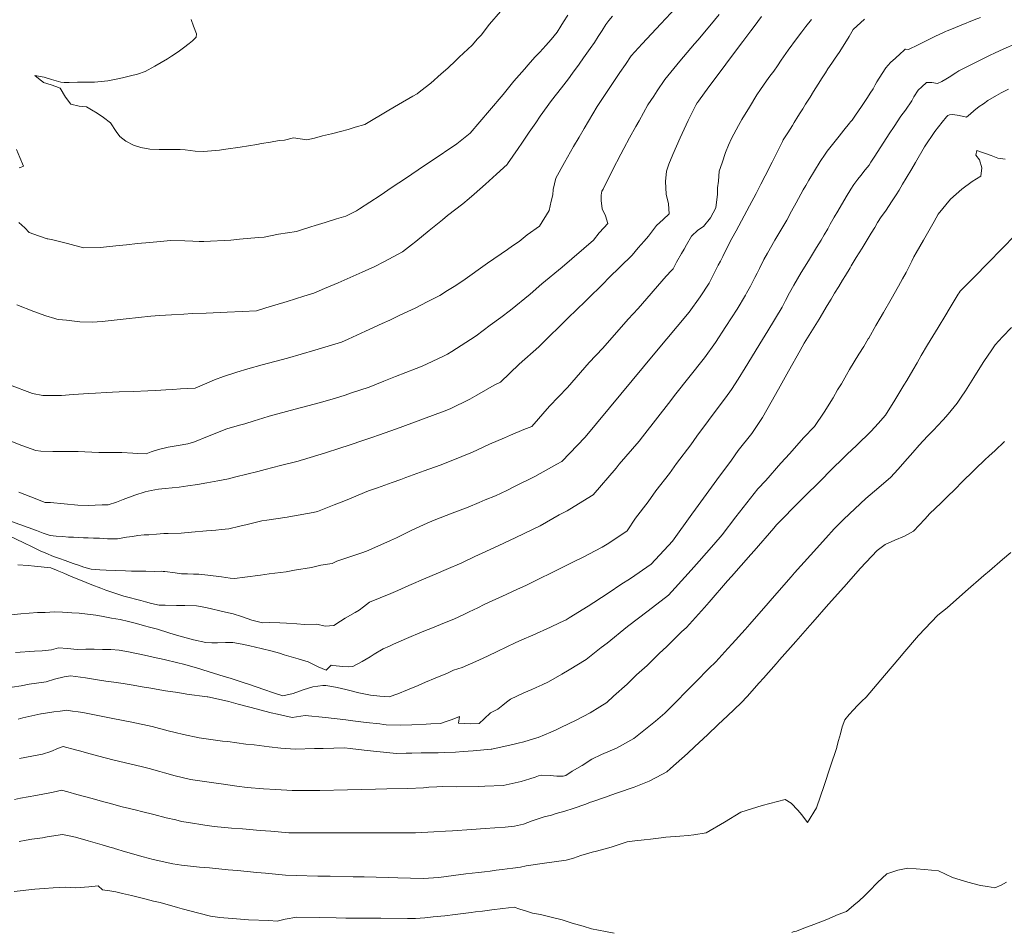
# Model space of a CAD drawing. Header units: inches. Extents: x 11351264 to 11356330, y 6702313 to 6706468.
# Tile 100 of 160: x 11355521 to 11355952, y 6702670 to 6703069. Entities that reach past the tile are written whole.
import ezdxf

# ---------------------------------------------------------------- set-up
doc = ezdxf.new("R2010")
doc.units = ezdxf.units.IN
doc.header["$MEASUREMENT"] = 0
doc.layers.add('Shumate_Contours_clip1', color=7, linetype='Continuous', lineweight=0)

msp = doc.modelspace()

# ---------------------------------------------------------------- linework, layer by layer
at = {"layer": 'Shumate_Contours_clip1'}
for points, elevation in [([(11355516.93, 6702909.35), (11355526.97, 6702905.57), (11355531.49, 6702904.69), (11355534.2, 6702904.66), (11355539.64, 6702904.6), (11355544.79, 6702905.02), (11355547.06, 6702905.22), (11355551.43, 6702905.44), (11355554.48, 6702905.64), (11355559.31, 6702905.88), (11355561.91, 6702906.04), (11355564.88, 6702906.2), (11355571.15, 6702906.4), (11355577.49, 6702906.7), (11355580.9, 6702906.86), (11355585.27, 6702907.11), (11355588.32, 6702907.29), (11355591.71, 6702907.48), (11355598.13, 6702907.82), (11355602.16, 6702909.56), (11355606.62, 6702911.44), (11355610.58, 6702912.98), (11355616.35, 6702914.84), (11355621.1, 6702916.24), (11355627.43, 6702918.06), (11355638.55, 6702921.01), (11355650.45, 6702924.42), (11355659.24, 6702927.1), (11355662.09, 6702927.97), (11355665.04, 6702929.31), (11355672.64, 6702932.72), (11355679.94, 6702936.08), (11355683.31, 6702937.64), (11355687.68, 6702939.73), (11355694.3, 6702942.86), (11355699.58, 6702945.55), (11355705.06, 6702948.41), (11355708.43, 6702950.51), (11355711.45, 6702952.38), (11355715.1, 6702954.85), (11355725.98, 6702962.54), (11355734.73, 6702968.57), (11355736.89, 6702970.08), (11355739.73, 6702972.01), (11355743.28, 6702974.88), (11355748.73, 6702978.68), (11355752.98, 6702985.6), (11355753.85, 6702989.66), (11355754.58, 6702992.5), (11355754.67, 6702994.71), (11355755.9, 6702999.65), (11355759.63, 6703006.62), (11355760.93, 6703008.86), (11355763.62, 6703013.52), (11355766.11, 6703017.61), (11355768.29, 6703021.46), (11355773.97, 6703031.04), (11355778.04, 6703037.19), (11355782.1, 6703043.34), (11355783.88, 6703045.95), (11355786.24, 6703049.49), (11355788.77, 6703053.2), (11355793.64, 6703058.45), (11355795.65, 6703060.72), (11355801.71, 6703067.21), (11355808.29, 6703074.28)], 1366), ([(11355516.84, 6702884.88), (11355522.31, 6702882.71), (11355528.46, 6702880.53), (11355530.69, 6702880.31), (11355535.84, 6702880.11), (11355538.77, 6702880.16), (11355543.13, 6702880.16), (11355546.94, 6702880.19), (11355549.89, 6702879.93), (11355552.98, 6702879.78), (11355556.03, 6702879.72), (11355560.27, 6702879.69), (11355563.47, 6702879.7), (11355566.06, 6702879.63), (11355570.93, 6702879.35), (11355572.97, 6702879.29), (11355576.69, 6702879.18), (11355578.95, 6702880.01), (11355582.02, 6702881.07), (11355586.25, 6702882), (11355590.63, 6702882.75), (11355594.85, 6702883.52), (11355597.42, 6702884.21), (11355599.32, 6702884.93), (11355602.11, 6702886.07), (11355605.38, 6702887.41), (11355608.64, 6702888.76), (11355611.92, 6702890), (11355617.48, 6702891.59), (11355619.79, 6702892.3), (11355623.96, 6702893.55), (11355627.65, 6702894.7), (11355630.45, 6702895.52), (11355641.86, 6702898.66), (11355652.87, 6702901.63), (11355659.49, 6702903.43), (11355663.77, 6702904.81), (11355666.42, 6702905.73), (11355674.16, 6702908.3), (11355680.65, 6702910.97), (11355685.74, 6702912.89), (11355694.81, 6702916.51), (11355697.32, 6702917.47), (11355706.44, 6702921.73), (11355708.42, 6702922.73), (11355710.32, 6702923.87), (11355718.56, 6702929.15), (11355720.93, 6702930.79), (11355727.08, 6702935.37), (11355731.72, 6702938.82), (11355735.96, 6702941.93), (11355744.58, 6702949.03), (11355749.66, 6702953.44), (11355758.54, 6702960.78), (11355772.3, 6702972.61), (11355774.8, 6702975.74), (11355776.83, 6702978.01), (11355778.54, 6702979.92), (11355777.56, 6702983.26), (11355776.14, 6702986.27), (11355775.7, 6702989.94), (11355775.72, 6702992.22), (11355776.02, 6702993.97), (11355776.55, 6702994.95), (11355780.59, 6703003.15), (11355784.3, 6703010.15), (11355785.59, 6703012.71), (11355788.08, 6703017.3), (11355790.78, 6703022.27), (11355792.26, 6703024.86), (11355796.11, 6703031.84), (11355798.63, 6703035.63), (11355800.22, 6703037.99), (11355803.49, 6703042.9), (11355810.08, 6703050.85), (11355816.53, 6703058.46), (11355818, 6703060.09), (11355823.21, 6703066.38), (11355827.27, 6703071.37)], 1368), ([(11355520.13, 6702944.29), (11355527.61, 6702941.35), (11355532.87, 6702939.53), (11355536.68, 6702938.33), (11355537.7, 6702938.09), (11355538.4, 6702937.91), (11355541.87, 6702937.52), (11355547.72, 6702936.81), (11355553.05, 6702936.76), (11355557.38, 6702936.99), (11355567.99, 6702938.12), (11355578.76, 6702939.4), (11355582.53, 6702939.61), (11355585.08, 6702939.74), (11355587.79, 6702939.9), (11355593.18, 6702940.2), (11355596.82, 6702940.44), (11355602.88, 6702940.69), (11355612.08, 6702941.06), (11355618.71, 6702941.39), (11355624.94, 6702941.71), (11355628.96, 6702942.94), (11355638.34, 6702945.8), (11355645.66, 6702948.07), (11355649.97, 6702949.37), (11355654.65, 6702951.4), (11355660.63, 6702953.92), (11355665.96, 6702956.28), (11355671.22, 6702958.6), (11355676.7, 6702961.11), (11355680.62, 6702963.13), (11355688.72, 6702967.45), (11355692.77, 6702970.62), (11355694.63, 6702972.08), (11355700.47, 6702976.78), (11355706.27, 6702981.51), (11355708.51, 6702983.42), (11355715.24, 6702988.43), (11355717.89, 6702990.8), (11355720.13, 6702992.7), (11355725.01, 6702997.04), (11355729.88, 6703001.43), (11355734.62, 6703005.76), (11355734.76, 6703005.93), (11355739.34, 6703012.77), (11355740.92, 6703015.04), (11355744.13, 6703019.8), (11355747.08, 6703023.99), (11355748.99, 6703026.79), (11355753.93, 6703033.74), (11355758.3, 6703039.31), (11355761.31, 6703043.23), (11355763.14, 6703045.71), (11355766.05, 6703049.66), (11355767.99, 6703052.36), (11355770.86, 6703056.46), (11355772.68, 6703059.06), (11355774.38, 6703061.68), (11355776.03, 6703064.32), (11355777.76, 6703066.93), (11355779, 6703068.65), (11355780.56, 6703070.53)], 1364), ([(11355520.58, 6702830.54), (11355525.03, 6702830.27), (11355527.91, 6702829.97), (11355535.04, 6702829.24), (11355537.44, 6702828.19), (11355537.81, 6702828.05), (11355540.64, 6702826.83), (11355543.93, 6702825.44), (11355547.19, 6702824.09), (11355550.45, 6702822.77), (11355553, 6702821.82), (11355556.89, 6702820.31), (11355559.05, 6702819.48), (11355562.07, 6702818.37), (11355564.32, 6702817.69), (11355566.93, 6702816.91), (11355569.84, 6702816.08), (11355571.98, 6702815.5), (11355574.31, 6702814.87), (11355576.47, 6702814.33), (11355578.99, 6702813.63), (11355582.39, 6702812.92), (11355585.06, 6702812.87), (11355589.99, 6702812.78), (11355593.59, 6702812.74), (11355598.74, 6702812.59), (11355602.73, 6702811.87), (11355605.82, 6702811.16), (11355608.26, 6702810.62), (11355611.43, 6702809.79), (11355614.79, 6702809.05), (11355618.37, 6702807.91), (11355622.89, 6702806.37), (11355625.29, 6702805.73), (11355627.52, 6702805.14), (11355630.74, 6702805.34), (11355635.14, 6702805.22), (11355637.99, 6702804.99), (11355642.61, 6702804.68), (11355645.97, 6702804.45), (11355651.38, 6702804.58), (11355654.94, 6702803.78), (11355658.71, 6702804.04), (11355661.66, 6702805.94), (11355663.65, 6702807.19), (11355668.11, 6702809.63), (11355669.81, 6702810.73), (11355671.76, 6702812.14), (11355674.39, 6702814.18), (11355683.75, 6702818.05), (11355686.74, 6702819.34), (11355691.61, 6702821.48), (11355698.93, 6702824.7), (11355703.47, 6702826.67), (11355707.84, 6702828.53), (11355714.79, 6702831.49), (11355720.36, 6702834.17), (11355725.29, 6702836.45), (11355733.07, 6702840.04), (11355738.39, 6702842.51), (11355748.96, 6702847.67), (11355757.3, 6702852.4), (11355760.79, 6702854.19), (11355767.61, 6702858.36), (11355772.21, 6702861.17), (11355782.27, 6702872.9), (11355783.6, 6702874.61), (11355792.25, 6702884.71), (11355793.71, 6702886.59), (11355806.13, 6702902.49), (11355807.77, 6702904.68), (11355820.84, 6702921.11), (11355825.7, 6702927.89), (11355830.23, 6702934.8), (11355835.12, 6702942.37), (11355838.79, 6702948.58), (11355839.24, 6702949.42), (11355840.9, 6702952.43), (11355842.9, 6702956.33), (11355843.82, 6702958.21), (11355844.84, 6702960.24), (11355846.85, 6702964.13), (11355848.42, 6702966.97), (11355851.64, 6702972.58), (11355854.22, 6702976.9), (11355856.79, 6702981.29), (11355858.94, 6702985.25), (11355860.96, 6702988.87), (11355864, 6702994.55), (11355865.1, 6702996.46), (11355866.45, 6702998.83), (11355868.95, 6703002.99), (11355871.5, 6703007.02), (11355873.68, 6703010.22), (11355874.26, 6703011.11), (11355874.54, 6703011.47), (11355876.75, 6703014.44), (11355879.7, 6703018.09), (11355881.81, 6703020.67), (11355884.21, 6703023.74), (11355884.75, 6703024.39), (11355885.35, 6703025.16), (11355886.82, 6703027.22), (11355889.53, 6703031.08), (11355892.1, 6703034.95), (11355893.36, 6703036.9), (11355894.59, 6703038.81), (11355895.42, 6703040.49), (11355896.15, 6703041.89), (11355898.47, 6703045.53), (11355900.19, 6703048.02), (11355902.25, 6703050.3), (11355904.31, 6703052.25), (11355906.37, 6703054.13), (11355908.01, 6703055.53), (11355908.62, 6703056.15), (11355908.74, 6703056.17), (11355910.08, 6703056.02), (11355914.24, 6703058.1), (11355918.59, 6703060.29), (11355921.8, 6703061.85), (11355925.36, 6703063.47), (11355926.3, 6703063.9), (11355927.01, 6703064.19), (11355928.17, 6703064.64), (11355933.13, 6703066.69), (11355938.73, 6703068.94), (11355941.57, 6703070.02)], 1376), ([(11355520.99, 6702980.34), (11355523.61, 6702977.94), (11355525.48, 6702976), (11355527.51, 6702975.28), (11355529.54, 6702974.56), (11355533.35, 6702973.18), (11355533.52, 6702973.16), (11355533.68, 6702973.13), (11355535.91, 6702972.7), (11355542.32, 6702971.07), (11355545.52, 6702970.25), (11355549.49, 6702969.25), (11355556.75, 6702969.4), (11355563.36, 6702970.09), (11355568.12, 6702970.62), (11355572.9, 6702971.12), (11355578.34, 6702971.63), (11355582.88, 6702972.07), (11355587.41, 6702972.5), (11355593.63, 6702972.33), (11355597.15, 6702972.17), (11355599.86, 6702972.04), (11355601.96, 6702971.94), (11355613.77, 6702972.64), (11355617.51, 6702972.97), (11355625.8, 6702973.71), (11355628.27, 6702973.9), (11355634.53, 6702975.18), (11355642.42, 6702976.4), (11355644.65, 6702977.06), (11355648.71, 6702978.36), (11355650.64, 6702978.97), (11355654.99, 6702980.31), (11355659.98, 6702981.88), (11355663.97, 6702983.13), (11355668.73, 6702985.47), (11355670.02, 6702986.33), (11355678.96, 6702992.12), (11355684.33, 6702995.76), (11355690.16, 6702999.57), (11355698.44, 6703005.2), (11355701.35, 6703007.12), (11355712.54, 6703014.73), (11355718.31, 6703019.47), (11355722.54, 6703024.36), (11355726.76, 6703029.3), (11355732.78, 6703036.26), (11355737.45, 6703042.21), (11355742.07, 6703047.42), (11355743.75, 6703049.24), (11355746.72, 6703052.61), (11355748.79, 6703054.85), (11355751.4, 6703057.79), (11355753.84, 6703060.43), (11355756.36, 6703063.62), (11355757.99, 6703066.26), (11355759.2, 6703068.15), (11355761.05, 6703070.97)], 1362), ([(11355520.99, 6702862.32), (11355526.3, 6702860.23), (11355532.5, 6702857.84), (11355534.84, 6702857.76), (11355540.8, 6702857.19), (11355546.76, 6702856.64), (11355551.36, 6702856.45), (11355557.47, 6702856.8), (11355560.01, 6702856.79), (11355563.68, 6702857.94), (11355566.65, 6702859.06), (11355571.72, 6702861.03), (11355576.29, 6702862.51), (11355578.81, 6702863.07), (11355582.07, 6702863.69), (11355585.07, 6702863.94), (11355588.08, 6702864.21), (11355591.13, 6702864.58), (11355594.98, 6702865.11), (11355599.09, 6702865.75), (11355603.2, 6702866.38), (11355608.06, 6702867.31), (11355612.76, 6702868.22), (11355615.86, 6702869), (11355620.76, 6702870.19), (11355625.59, 6702871.45), (11355628.76, 6702872.24), (11355635.37, 6702873.97), (11355643.12, 6702875.94), (11355644.48, 6702876.29), (11355645.05, 6702876.45), (11355655.07, 6702879.52), (11355661.45, 6702881.62), (11355665.52, 6702882.91), (11355671.9, 6702885.06), (11355675.88, 6702886.43), (11355678.25, 6702887.29), (11355686.17, 6702890.06), (11355692.93, 6702892.57), (11355697.93, 6702894.37), (11355707.07, 6702897.78), (11355709.61, 6702898.8), (11355718.24, 6702903.07), (11355721.34, 6702904.72), (11355728.9, 6702909.18), (11355731.66, 6702910.48), (11355739.86, 6702918.28), (11355748.45, 6702925.86), (11355761.98, 6702939.38), (11355764.16, 6702941.38), (11355769.6, 6702946.67), (11355776.66, 6702953.7), (11355778.82, 6702955.95), (11355789.19, 6702966.01), (11355791.83, 6702969.24), (11355794.42, 6702972.18), (11355796.37, 6702974.38), (11355799.84, 6702979.06), (11355802.72, 6702981.64), (11355805.45, 6702984.08), (11355805.1, 6702988.55), (11355804.07, 6702992.72), (11355803.82, 6702998.27), (11355804.16, 6703002.83), (11355805.31, 6703005.8), (11355806.95, 6703010.04), (11355810.27, 6703017.43), (11355813.76, 6703024.88), (11355817.11, 6703031.64), (11355817.64, 6703032.62), (11355817.82, 6703032.89), (11355818.17, 6703033.34), (11355822.79, 6703039.63), (11355827.71, 6703046.26), (11355832.65, 6703052.88), (11355837.6, 6703059.48), (11355841.04, 6703064.11), (11355842.52, 6703066.11), (11355845.71, 6703070.41)], 1370), ([(11355596.35, 6703069.12), (11355597.33, 6703066.2), (11355598.64, 6703062.87), (11355598.58, 6703061.38), (11355597.42, 6703060.24), (11355596.93, 6703059.87), (11355595.53, 6703058.7), (11355593.06, 6703056.73), (11355590.63, 6703054.99), (11355587.76, 6703053.06), (11355586.05, 6703051.99), (11355580.48, 6703048.77), (11355576.2, 6703046.44), (11355572.95, 6703045.19), (11355569.88, 6703044.42), (11355566.34, 6703043.6), (11355564.34, 6703043.2), (11355559.98, 6703042.35), (11355554.12, 6703041.78), (11355550.41, 6703041.72), (11355546.69, 6703041.67), (11355542.96, 6703041.63), (11355540.82, 6703041.6), (11355539.43, 6703041.75), (11355537.39, 6703042.33), (11355535.34, 6703042.93), (11355532.11, 6703043.86), (11355527.98, 6703044.62), (11355531.13, 6703042.23), (11355531.39, 6703041.99), (11355531.82, 6703041.58), (11355535.17, 6703040.5), (11355537.12, 6703039.8), (11355539.03, 6703039.07), (11355541.37, 6703035.1), (11355543.75, 6703032.16), (11355547.43, 6703031.19), (11355550.54, 6703030.98), (11355552.73, 6703029.62), (11355555.26, 6703028.11), (11355558.04, 6703026.2), (11355561.12, 6703023.89), (11355563.54, 6703020.18), (11355565.22, 6703018.01), (11355567.76, 6703015.94), (11355571.12, 6703014.09), (11355574.43, 6703013.14), (11355578.31, 6703012.37), (11355582.35, 6703012.22), (11355586.45, 6703012.28), (11355591.63, 6703012.26), (11355593.69, 6703012.05), (11355598.11, 6703011.49), (11355601.79, 6703011.43), (11355605.32, 6703011.64), (11355608.78, 6703011.99), (11355611.46, 6703012.34), (11355617.8, 6703013.27), (11355625.05, 6703014.42), (11355627.07, 6703014.82), (11355631.12, 6703015.43), (11355634.88, 6703016.16), (11355637.24, 6703016.41), (11355641.07, 6703017.32), (11355646.91, 6703016.52), (11355650.37, 6703017.26), (11355653.85, 6703018.17), (11355657.67, 6703019.08), (11355661.64, 6703020.17), (11355664.98, 6703021.04), (11355668.03, 6703022.01), (11355672.32, 6703023.26), (11355682.84, 6703029.44), (11355687.06, 6703031.92), (11355693.36, 6703035.59), (11355695.16, 6703036.66), (11355696.75, 6703037.93), (11355701.16, 6703041.27), (11355705.7, 6703045.36), (11355708.61, 6703047.91), (11355712.15, 6703051.21), (11355713.63, 6703052.72), (11355719.21, 6703057.86), (11355721.63, 6703060.63), (11355723.21, 6703062.35), (11355726.9, 6703067.05), (11355731.67, 6703072.59)], 1360), ([(11355516.8, 6702843.26), (11355523.21, 6702840.18), (11355526.8, 6702838.46), (11355530.38, 6702836.74), (11355532.79, 6702835.69), (11355536.21, 6702834.22), (11355538.82, 6702833.29), (11355541.31, 6702832.41), (11355544.79, 6702831.2), (11355547.05, 6702830.36), (11355549.48, 6702829.57), (11355552.63, 6702828.59), (11355556.41, 6702828.35), (11355559.27, 6702828.24), (11355563.24, 6702828.06), (11355567.71, 6702827.9), (11355570.24, 6702827.83), (11355573.13, 6702827.78), (11355576.6, 6702827.71), (11355580.47, 6702827.7), (11355583.48, 6702827.72), (11355584.07, 6702827.66), (11355584.87, 6702827.59), (11355589.44, 6702827.08), (11355592.21, 6702826.68), (11355594.7, 6702826.62), (11355597.36, 6702826.53), (11355599.75, 6702826.42), (11355603.65, 6702826.04), (11355609.59, 6702825.23), (11355613.42, 6702824.7), (11355615.26, 6702824.62), (11355619.8, 6702825.19), (11355626.64, 6702826), (11355630.55, 6702826.56), (11355637.93, 6702827.54), (11355641.53, 6702828.18), (11355648.99, 6702829.43), (11355653.03, 6702830.39), (11355658.02, 6702831.2), (11355660.08, 6702832.14), (11355670.98, 6702835.84), (11355673, 6702836.59), (11355676.72, 6702838.16), (11355683.54, 6702841.2), (11355686.15, 6702842.42), (11355692.92, 6702845.72), (11355699.59, 6702848.77), (11355702.59, 6702850.12), (11355710.48, 6702853.13), (11355717.5, 6702855.83), (11355722.26, 6702857.8), (11355724.96, 6702858.95), (11355729.41, 6702860.76), (11355734.42, 6702863.13), (11355737.43, 6702864.72), (11355746.64, 6702869.26), (11355756.25, 6702874.61), (11355758.49, 6702875.76), (11355768.64, 6702886.34), (11355784.26, 6702905.19), (11355799.19, 6702923.15), (11355814.15, 6702941.05), (11355819.02, 6702947.79), (11355822.95, 6702953.76), (11355825.54, 6702959), (11355826.83, 6702961.59), (11355827.78, 6702963.46), (11355828.8, 6702965.49), (11355830.76, 6702969.4), (11355832.82, 6702973.27), (11355834.63, 6702976.66), (11355836.96, 6702981.01), (11355839.39, 6702985.43), (11355840.5, 6702987.59), (11355843.38, 6702993.05), (11355845.46, 6702997.13), (11355847.32, 6703000.68), (11355850.4, 6703006.74), (11355854.25, 6703014.3), (11355854.91, 6703015.74), (11355855.27, 6703016.42), (11355857.23, 6703019.53), (11355859.29, 6703022.82), (11355860.08, 6703024.1), (11355861.66, 6703026.63), (11355862.73, 6703028.33), (11355863.8, 6703030.02), (11355865.05, 6703032.03), (11355867.06, 6703035.21), (11355868.56, 6703037.61), (11355870.55, 6703040.87), (11355872.31, 6703043.64), (11355873.71, 6703045.82), (11355874.84, 6703047.59), (11355876.5, 6703050.01), (11355878.04, 6703052.22), (11355879.78, 6703054.76), (11355882.22, 6703058.61), (11355884.05, 6703061.66), (11355885.86, 6703064.71), (11355890.76, 6703069.31)], 1374), ([(11355517.81, 6702849.53), (11355521.41, 6702848.17), (11355525.02, 6702846.82), (11355528.68, 6702845.51), (11355531.65, 6702844.46), (11355534.68, 6702843.41), (11355537.36, 6702843.16), (11355540.31, 6702842.88), (11355542.69, 6702842.7), (11355544.87, 6702842.59), (11355549.35, 6702842.41), (11355551.33, 6702842.31), (11355553.59, 6702842.24), (11355556.32, 6702842.16), (11355559.78, 6702841.99), (11355564.17, 6702841.97), (11355568.1, 6702842.6), (11355570.65, 6702843), (11355573.09, 6702843.43), (11355575.76, 6702843.61), (11355577.93, 6702843.61), (11355581.18, 6702844), (11355584.35, 6702844.19), (11355586.36, 6702844.25), (11355591.94, 6702844.42), (11355596.55, 6702844.8), (11355603.11, 6702845.46), (11355607.18, 6702845.71), (11355609.62, 6702846.02), (11355612.88, 6702846.27), (11355617.68, 6702847.43), (11355620.88, 6702848.18), (11355627.31, 6702849.74), (11355629.51, 6702850.03), (11355638.37, 6702851.43), (11355640.66, 6702851.77), (11355649.69, 6702853.51), (11355651.66, 6702853.93), (11355658.96, 6702856.78), (11355663.85, 6702858.69), (11355673.86, 6702862.93), (11355677.8, 6702864.25), (11355684.22, 6702866.55), (11355688.06, 6702867.93), (11355690.27, 6702868.77), (11355698.26, 6702871.7), (11355705.22, 6702874.21), (11355710.02, 6702876.01), (11355719.39, 6702879.83), (11355721.58, 6702880.8), (11355726.87, 6702883.36), (11355733.35, 6702886.04), (11355736.01, 6702887.21), (11355741.8, 6702889.75), (11355745.29, 6702891.06), (11355753.12, 6702899.9), (11355760.88, 6702908.15), (11355770.46, 6702919.03), (11355776.37, 6702925.39), (11355787.43, 6702938), (11355791.77, 6702942.75), (11355804.1, 6702956.84), (11355806.42, 6702959.29), (11355807.11, 6702960.1), (11355808.6, 6702962.95), (11355810.75, 6702966.77), (11355811.93, 6702968.72), (11355812.94, 6702970.59), (11355815.19, 6702974.38), (11355818, 6702976.99), (11355820.43, 6702978.6), (11355823.4, 6702982.38), (11355825.81, 6702986.8), (11355826.53, 6702992.65), (11355826.59, 6702995.49), (11355826.92, 6702998.47), (11355827.2, 6703002.77), (11355828.51, 6703006.39), (11355830.06, 6703010.91), (11355831.39, 6703014.16), (11355832.69, 6703017.04), (11355835.71, 6703022.8), (11355837.2, 6703025.34), (11355840.47, 6703030.8), (11355843.79, 6703036.19), (11355845.33, 6703038.54), (11355847.91, 6703042.35), (11355849.48, 6703044.41), (11355851.13, 6703046.6), (11355852.72, 6703048.94), (11355854.4, 6703051.35), (11355857.43, 6703055.7), (11355861.09, 6703060.74), (11355863.37, 6703063.76), (11355865.1, 6703066.05), (11355867.67, 6703069.11)], 1372), ([(11355514.54, 6702808.38), (11355521.89, 6702809.15), (11355529.24, 6702809.68), (11355532.54, 6702809.75), (11355536.57, 6702809.97), (11355540.17, 6702809.83), (11355544.23, 6702809.52), (11355547.4, 6702809.33), (11355551.03, 6702809.01), (11355554.61, 6702808.49), (11355557.15, 6702808.02), (11355561.49, 6702807.23), (11355565.36, 6702806.61), (11355568.92, 6702805.77), (11355572.46, 6702804.86), (11355576.01, 6702803.91), (11355578.11, 6702803.29), (11355581.66, 6702802.41), (11355586.55, 6702800.85), (11355588.94, 6702800.09), (11355592.56, 6702799.02), (11355597.46, 6702797.78), (11355602.73, 6702796.59), (11355605.36, 6702796.49), (11355607.95, 6702796.45), (11355611.45, 6702796.6), (11355614.59, 6702796.6), (11355618.74, 6702795.77), (11355622.01, 6702795.11), (11355626.91, 6702793.97), (11355631.84, 6702792.78), (11355634.97, 6702791.84), (11355636.99, 6702791.17), (11355643.09, 6702789.42), (11355647.6, 6702788.15), (11355651.94, 6702785.99), (11355655.39, 6702784.41), (11355657.61, 6702786.69), (11355658.31, 6702786.57), (11355662.64, 6702786.12), (11355664.96, 6702785.95), (11355667.03, 6702786.12), (11355671.09, 6702788.24), (11355674.6, 6702790.24), (11355676.39, 6702791.46), (11355680.29, 6702793.82), (11355683.05, 6702794.98), (11355684.89, 6702795.8), (11355690.58, 6702798.36), (11355697.4, 6702801.18), (11355702.69, 6702803.29), (11355706.44, 6702804.81), (11355711.26, 6702806.82), (11355715.57, 6702808.82), (11355717.9, 6702809.95), (11355721.76, 6702811.8), (11355724.55, 6702813.16), (11355727.95, 6702814.78), (11355730.97, 6702816.16), (11355734.19, 6702817.63), (11355736.88, 6702818.84), (11355740.43, 6702820.48), (11355742.75, 6702821.56), (11355748.51, 6702824.45), (11355753.97, 6702827.08), (11355764.2, 6702832.17), (11355767.51, 6702833.82), (11355776.16, 6702838.33), (11355779, 6702839.96), (11355786.97, 6702845.46), (11355790.72, 6702850.93), (11355796.24, 6702858.04), (11355799.6, 6702862.89), (11355805.55, 6702870.56), (11355808.54, 6702874.85), (11355814.89, 6702883.06), (11355817.54, 6702886.82), (11355827.77, 6702900.48), (11355829.96, 6702903.66), (11355832.61, 6702907.33), (11355835.57, 6702911.8), (11355838.65, 6702916.76), (11355846.21, 6702929.09), (11355848.54, 6702932.93), (11355854.82, 6702943.33), (11355856.24, 6702946.13), (11355858.07, 6702949.61), (11355859.89, 6702952.91), (11355863.18, 6702958.43), (11355866.3, 6702963.53), (11355869.83, 6702969.39), (11355871.8, 6702972.65), (11355873.13, 6702974.91), (11355874.72, 6702977.59), (11355875.86, 6702979.57), (11355877.62, 6702982.64), (11355879.09, 6702985.24), (11355882.82, 6702991.59), (11355884.88, 6702994.87), (11355886.19, 6702996.96), (11355887.93, 6702999.27), (11355889.18, 6703000.84), (11355891.17, 6703003.31), (11355892.84, 6703005.47), (11355893.64, 6703006.71), (11355894.97, 6703008.9), (11355897.95, 6703013.48), (11355901.57, 6703019.07), (11355903.72, 6703022.28), (11355906.77, 6703026.9), (11355908.68, 6703029.5), (11355911.46, 6703033.49), (11355912.38, 6703035.33), (11355914.26, 6703038.28), (11355915.9, 6703039.74), (11355917.99, 6703041.59), (11355920.21, 6703041.64), (11355922.75, 6703041.2), (11355924.57, 6703042.07), (11355926.39, 6703042.99), (11355927.81, 6703043.84), (11355930.76, 6703045.82), (11355932.13, 6703046.66), (11355935.26, 6703048.28), (11355939.05, 6703050.15), (11355941.17, 6703051.2), (11355943.11, 6703052.19), (11355945.81, 6703053.5), (11355947.66, 6703054.41), (11355951.71, 6703056.3), (11355957.11, 6703058.7)], 1378), ([(11355519.49, 6702792.18), (11355527.8, 6702792.79), (11355531.18, 6702792.93), (11355535.28, 6702793.43), (11355538.29, 6702794.19), (11355542.24, 6702793.98), (11355546.46, 6702793.57), (11355550.34, 6702793.69), (11355551.31, 6702793.62), (11355553.96, 6702793.65), (11355557.6, 6702793.57), (11355561.23, 6702793.44), (11355564.87, 6702793.24), (11355569.03, 6702792.46), (11355576, 6702790.99), (11355579.8, 6702790.12), (11355584.5, 6702789.11), (11355590.51, 6702787.69), (11355593.06, 6702787.13), (11355598.71, 6702785.45), (11355603.82, 6702783.94), (11355606.11, 6702783.21), (11355610.78, 6702781.72), (11355613.49, 6702780.89), (11355618.71, 6702779.2), (11355621.85, 6702778.15), (11355628.2, 6702776.02), (11355632.44, 6702774.54), (11355636.49, 6702773.19), (11355641.03, 6702774.29), (11355645.38, 6702775.87), (11355649.59, 6702777.2), (11355654, 6702777.74), (11355655.27, 6702777.72), (11355659.5, 6702777.04), (11355661.55, 6702776.55), (11355664.59, 6702775.84), (11355669.73, 6702774.51), (11355674.73, 6702773.48), (11355678.87, 6702773.14), (11355682.95, 6702772.86), (11355686.72, 6702774.15), (11355690.99, 6702775.92), (11355695.57, 6702777.79), (11355698.9, 6702779.17), (11355703.11, 6702780.92), (11355708.41, 6702783.09), (11355711.11, 6702784.44), (11355714.83, 6702785.58), (11355722.21, 6702788.83), (11355726.29, 6702790.75), (11355730.18, 6702792.61), (11355734.47, 6702794.69), (11355738.11, 6702796.35), (11355741.03, 6702797.68), (11355745.78, 6702799.8), (11355753.48, 6702803.28), (11355757.42, 6702805.15), (11355760.35, 6702806.55), (11355761.72, 6702807.29), (11355769.92, 6702812.39), (11355772.42, 6702814.09), (11355779.2, 6702818.41), (11355784.32, 6702821.91), (11355788.42, 6702824.56), (11355797.55, 6702830.85), (11355806.79, 6702840.87), (11355815.28, 6702852.66), (11355816.85, 6702854.86), (11355823.9, 6702864.48), (11355826.23, 6702867.73), (11355832.6, 6702876.3), (11355835.62, 6702880.55), (11355841.59, 6702888.02), (11355846.21, 6702894.98), (11355848.14, 6702898.42), (11355851.9, 6702905.13), (11355853.92, 6702908.72), (11355857.63, 6702915.3), (11355862.66, 6702924.3), (11355864.49, 6702927.56), (11355870.96, 6702938.05), (11355871.4, 6702938.82), (11355873.05, 6702941.59), (11355874.47, 6702943.94), (11355876.19, 6702946.77), (11355877.76, 6702949.36), (11355879.53, 6702952.3), (11355881.23, 6702955.09), (11355882.45, 6702957.11), (11355884.49, 6702960.47), (11355884.72, 6702960.85), (11355885.01, 6702961.32), (11355885.88, 6702962.75), (11355887.23, 6702964.97), (11355889.76, 6702969.09), (11355891.54, 6702972), (11355893.75, 6702975.65), (11355895.27, 6702978.2), (11355896.5, 6702980.3), (11355898.1, 6702982.84), (11355899.1, 6702984.06), (11355900.34, 6702985.72), (11355902.63, 6702989.3), (11355904.67, 6702992.46), (11355905.95, 6702994.53), (11355907.5, 6702997.06), (11355909.09, 6702999.67), (11355911.54, 6703003.85), (11355913.12, 6703006.56), (11355917.06, 6703013.47), (11355921.51, 6703020.18), (11355924.8, 6703024.23), (11355926.69, 6703026.54), (11355927.24, 6703027.21), (11355927.96, 6703027.46), (11355929.45, 6703027.58), (11355932.23, 6703027.17), (11355935.42, 6703026.38), (11355937.15, 6703027.91), (11355938.68, 6703029.25), (11355940.95, 6703031.03), (11355942.84, 6703032.31), (11355944.8, 6703033.63), (11355948.61, 6703035.86), (11355950.65, 6703037.04), (11355953.81, 6703038.65)], 1380), ([(11355518.06, 6702777.05), (11355521.99, 6702777.66), (11355525.53, 6702778.27), (11355532.98, 6702779.42), (11355536.62, 6702780.57), (11355540.9, 6702781.52), (11355543.61, 6702782.02), (11355550.12, 6702781.16), (11355554.6, 6702780.41), (11355559.09, 6702779.68), (11355562.49, 6702779.2), (11355566.6, 6702778.6), (11355570.16, 6702778), (11355575.89, 6702777.03), (11355577.89, 6702776.73), (11355585.18, 6702775.48), (11355590.5, 6702774.71), (11355594.45, 6702774.02), (11355603.37, 6702772.83), (11355603.59, 6702772.79), (11355604.37, 6702772.69), (11355612.83, 6702770.69), (11355616.86, 6702769.59), (11355622.08, 6702768.3), (11355631.38, 6702765.81), (11355634.09, 6702765.22), (11355640.48, 6702763.77), (11355646.18, 6702764.67), (11355655.15, 6702763.77), (11355664.04, 6702762.73), (11355667.12, 6702762.32), (11355672.87, 6702761.58), (11355678.93, 6702760.93), (11355680.52, 6702760.64), (11355681.68, 6702760.54), (11355688.03, 6702760.35), (11355692.89, 6702760.48), (11355699.19, 6702760.82), (11355701.24, 6702760.93), (11355705.46, 6702761.17), (11355707.39, 6702761.91), (11355710.56, 6702762.95), (11355713.69, 6702764.14), (11355713.3, 6702761.33), (11355718.55, 6702760.92), (11355722.3, 6702761.16), (11355724.43, 6702763.16), (11355727.31, 6702765.86), (11355730.47, 6702767.42), (11355732.64, 6702769.21), (11355734.32, 6702770.52), (11355736.01, 6702771.81), (11355741.89, 6702774.54), (11355745.36, 6702776.02), (11355747.26, 6702776.88), (11355749.85, 6702778.03), (11355752.66, 6702779.32), (11355758.52, 6702782.67), (11355761.73, 6702784.55), (11355769.03, 6702789.13), (11355775.6, 6702794.39), (11355778.26, 6702796.33), (11355787.22, 6702803.58), (11355796.26, 6702810.46), (11355805.07, 6702817.33), (11355807.95, 6702820.53), (11355815.09, 6702828.25), (11355818.54, 6702832.14), (11355824.95, 6702839.45), (11355828.61, 6702843.69), (11355834.54, 6702851.61), (11355837.76, 6702855.57), (11355844.24, 6702863.84), (11355847.61, 6702867.46), (11355854.18, 6702875.03), (11355858.18, 6702879.29), (11355864.17, 6702886.12), (11355868.93, 6702891.14), (11355873.22, 6702897.39), (11355877.08, 6702903.58), (11355879.06, 6702907.07), (11355880.7, 6702909.75), (11355882.9, 6702913.7), (11355884.24, 6702916.06), (11355886.27, 6702919.4), (11355888.37, 6702922.75), (11355890.46, 6702926.09), (11355892.44, 6702929.39), (11355892.64, 6702929.74), (11355895.8, 6702935.19), (11355897.67, 6702938.45), (11355899.13, 6702940.97), (11355902.45, 6702946.75), (11355905.73, 6702952.52), (11355907.45, 6702955.68), (11355909.02, 6702958.51), (11355910.46, 6702961.33), (11355911.5, 6702963.44), (11355912.42, 6702965.26), (11355913.35, 6702967.09), (11355916.55, 6702972.56), (11355919.53, 6702977.73), (11355921.29, 6702980.79), (11355923.07, 6702983.98), (11355928.46, 6702990.52), (11355933.33, 6702994.96), (11355937.9, 6702998.19), (11355941.62, 6703000.62), (11355942.15, 6703004.18), (11355941.05, 6703007.79), (11355939.49, 6703009.76), (11355939.94, 6703011.82), (11355946.17, 6703009.57), (11355949.15, 6703008.42), (11355952.26, 6703008.02)], 1382), ([(11355520.06, 6703012.32), (11355521.48, 6703008.7), (11355523.01, 6703004.92), (11355521.76, 6703004.37), (11355521.15, 6703004.21)], 1362), ([(11355520.7, 6702763.07), (11355522.76, 6702763.54), (11355525.4, 6702764.17), (11355529.35, 6702765.04), (11355530.67, 6702765.29), (11355530.82, 6702765.33), (11355533.48, 6702765.75), (11355536.3, 6702766.19), (11355539.12, 6702766.54), (11355541.94, 6702766.94), (11355544.42, 6702766.59), (11355546.97, 6702766.22), (11355548.96, 6702765.9), (11355555.57, 6702764.62), (11355562.18, 6702763.38), (11355570.44, 6702761.73), (11355579.26, 6702759.85), (11355586.36, 6702757.96), (11355589.44, 6702757.16), (11355593.07, 6702756.26), (11355599.84, 6702754.83), (11355610.05, 6702753.47), (11355612.42, 6702753.2), (11355620.26, 6702752.15), (11355623.94, 6702751.74), (11355630.49, 6702750.88), (11355635.51, 6702750.33), (11355641.94, 6702749.94), (11355650.34, 6702750.16), (11355654.12, 6702750.22), (11355663.37, 6702750.51), (11355665.84, 6702750.21), (11355672.05, 6702749.5), (11355676.06, 6702749.03), (11355686.19, 6702748.07), (11355690.41, 6702748.11), (11355692.82, 6702748.12), (11355696.9, 6702748.24), (11355702.17, 6702748.29), (11355704.32, 6702748.34), (11355707.2, 6702748.47), (11355711.9, 6702748.64), (11355715.33, 6702748.84), (11355719.67, 6702749.14), (11355727.55, 6702749.87), (11355727.59, 6702749.87), (11355727.6, 6702749.88), (11355727.81, 6702749.93), (11355732.34, 6702750.93), (11355737.07, 6702751.99), (11355739.37, 6702752.49), (11355741.79, 6702753.14), (11355746.49, 6702754.61), (11355748.13, 6702754.99), (11355753.64, 6702757.38), (11355755.62, 6702758.24), (11355758.07, 6702759.34), (11355764.78, 6702762.6), (11355770.86, 6702765.8), (11355775.07, 6702768.45), (11355778.18, 6702770.35), (11355781.06, 6702773.14), (11355786.99, 6702778.39), (11355791.18, 6702782.47), (11355795.74, 6702786.56), (11355801.09, 6702791.82), (11355804.44, 6702794.84), (11355810.84, 6702801.19), (11355813.01, 6702803.06), (11355820.79, 6702811.94), (11355822.87, 6702814.25), (11355830.96, 6702823.5), (11355832.72, 6702825.48), (11355841.09, 6702835.05), (11355842.55, 6702836.74), (11355851.17, 6702846.6), (11355852.38, 6702848.09), (11355862.83, 6702858.75), (11355872.97, 6702868.81), (11355874.85, 6702870.61), (11355883.29, 6702878.95), (11355887.27, 6702882.7), (11355893.67, 6702888.96), (11355896.73, 6702892.44), (11355900.03, 6702896.08), (11355904.14, 6702902.66), (11355908.06, 6702909.19), (11355909.29, 6702911.25), (11355911.92, 6702915.7), (11355913.88, 6702918.98), (11355915.62, 6702922.17), (11355918.42, 6702926.79), (11355919.58, 6702928.7), (11355923.06, 6702934.45), (11355926.38, 6702939.92), (11355927.83, 6702942.34), (11355931.81, 6702948.97), (11355932.18, 6702949.56), (11355932.62, 6702950.21), (11355938.74, 6702956.45), (11355944.87, 6702962.67), (11355950.86, 6702968.82), (11355956.85, 6702974.94)], 1384), ([(11355521.36, 6702745.77), (11355523.63, 6702746.28), (11355527.38, 6702746.96), (11355531.29, 6702747.7), (11355535.04, 6702748.93), (11355538.33, 6702750.29), (11355540.43, 6702751.13), (11355545.85, 6702749.61), (11355548.13, 6702748.98), (11355550.62, 6702748.31), (11355555.46, 6702747.04), (11355562.66, 6702745.14), (11355569.53, 6702743.43), (11355575.07, 6702742.12), (11355577.97, 6702741.39), (11355582.63, 6702740.12), (11355584.67, 6702739.59), (11355589.31, 6702738.26), (11355596.04, 6702736.68), (11355598.18, 6702736.39), (11355606.22, 6702735.17), (11355609.54, 6702734.73), (11355616.4, 6702733.69), (11355620.92, 6702733.1), (11355627.94, 6702732.59), (11355633.46, 6702732.26), (11355640.53, 6702731.75), (11355647.86, 6702731.84), (11355652.69, 6702731.84), (11355664.78, 6702732.08), (11355677.05, 6702732.38), (11355681.97, 6702732.58), (11355691.06, 6702732.75), (11355697.91, 6702733.04), (11355700.29, 6702733.2), (11355703.86, 6702733.44), (11355706.16, 6702733.59), (11355712.49, 6702733.45), (11355721.86, 6702733.57), (11355724.79, 6702733.69), (11355732.82, 6702734.01), (11355736.77, 6702734.82), (11355740.66, 6702735.81), (11355744.52, 6702736.91), (11355746.8, 6702737.65), (11355748.32, 6702738.18), (11355749.64, 6702738.57), (11355753.39, 6702738.4), (11355756.21, 6702738.11), (11355759.1, 6702738.13), (11355760.2, 6702738.42), (11355763.02, 6702740.2), (11355767.39, 6702742.76), (11355771.65, 6702745.48), (11355775.75, 6702747.61), (11355782.4, 6702750.34), (11355789.96, 6702754.58), (11355799.4, 6702762.11), (11355803.48, 6702765.65), (11355808.3, 6702770.49), (11355813.07, 6702775.39), (11355817.01, 6702779.34), (11355822.77, 6702785.15), (11355825.77, 6702788.13), (11355831.03, 6702793.95), (11355832.95, 6702796.03), (11355838.59, 6702802.31), (11355840.64, 6702804.65), (11355848.67, 6702813.83), (11355850.44, 6702815.85), (11355858.78, 6702825.35), (11355860.26, 6702827.03), (11355867.26, 6702834.77), (11355873.94, 6702842.22), (11355877.62, 6702846.27), (11355881.77, 6702850.55), (11355891.44, 6702859.6), (11355895.26, 6702862.77), (11355902.18, 6702868.78), (11355905.48, 6702872.47), (11355908.45, 6702875.81), (11355911.91, 6702879.68), (11355914.73, 6702882.85), (11355918.34, 6702886.9), (11355921.09, 6702889.67), (11355922.67, 6702891.31), (11355925.25, 6702893.99), (11355927.47, 6702896.45), (11355931.33, 6702901.29), (11355933.09, 6702903.85), (11355934.97, 6702906.68), (11355938.67, 6702912.54), (11355939.86, 6702914.45), (11355943, 6702919.53), (11355946.51, 6702924.58), (11355947.95, 6702926.73), (11355951.16, 6702930.29), (11355955.13, 6702934.37)], 1386), ([(11355519.16, 6702727.9), (11355521.76, 6702728.43), (11355528.49, 6702729.69), (11355535.24, 6702730.97), (11355537.34, 6702731.37), (11355539.66, 6702731.9), (11355542.46, 6702731.16), (11355546.39, 6702730.1), (11355552.45, 6702728.46), (11355558.2, 6702726.88), (11355560.46, 6702726.26), (11355566.15, 6702724.74), (11355569.34, 6702723.93), (11355572.49, 6702723.18), (11355574.7, 6702722.63), (11355580.05, 6702721.37), (11355585.47, 6702719.9), (11355589.63, 6702718.95), (11355592.2, 6702718.32), (11355595.25, 6702717.86), (11355602.35, 6702716.65), (11355606.47, 6702716.03), (11355613.95, 6702715.39), (11355618.87, 6702715.03), (11355626.53, 6702714.38), (11355631.28, 6702714.03), (11355639.11, 6702713.36), (11355645.2, 6702713.35), (11355651.25, 6702713.23), (11355661.79, 6702713.28), (11355663.84, 6702713.26), (11355677, 6702713.32), (11355679.13, 6702713.29), (11355692.15, 6702713.3), (11355694.42, 6702713.27), (11355702.55, 6702713.66), (11355707.63, 6702714.04), (11355710.65, 6702714.21), (11355718.97, 6702714.82), (11355724.88, 6702715.25), (11355729.11, 6702715.47), (11355733.62, 6702715.73), (11355737.72, 6702716.2), (11355741.63, 6702717.13), (11355745.47, 6702718.51), (11355750.77, 6702720.36), (11355753.94, 6702721.08), (11355755.93, 6702721.69), (11355759.71, 6702722.77), (11355763.42, 6702723.94), (11355768.92, 6702725.87), (11355770.5, 6702726.5), (11355772.07, 6702727.07), (11355777.51, 6702728.95), (11355779.83, 6702729.74), (11355782.79, 6702730.76), (11355790.05, 6702733.32), (11355796.71, 6702735.92), (11355802.41, 6702738.95), (11355804.44, 6702740), (11355806.03, 6702741.51), (11355813.36, 6702748.04), (11355816.56, 6702751.11), (11355822.17, 6702756.2), (11355826.8, 6702760.67), (11355830.89, 6702764.44), (11355836.82, 6702770.21), (11355839.51, 6702772.98), (11355844.79, 6702778.95), (11355846.6, 6702780.98), (11355852.18, 6702787.3), (11355853.67, 6702788.98), (11355860.75, 6702796.99), (11355866.93, 6702804.01), (11355868.16, 6702805.41), (11355875.11, 6702813.29), (11355881.77, 6702820.84), (11355889.01, 6702829.06), (11355896.34, 6702836.82), (11355899.87, 6702839.45), (11355904.01, 6702841.34), (11355908.24, 6702843.02), (11355912.2, 6702845.31), (11355917.23, 6702850.57), (11355919.43, 6702852.94), (11355924.21, 6702857.53), (11355926.03, 6702859.49), (11355931.28, 6702864.46), (11355932.68, 6702865.95), (11355939.29, 6702872.48), (11355943.49, 6702876.52), (11355945.35, 6702878.3), (11355947.74, 6702880.47), (11355951.98, 6702884.44)], 1388), ([(11355521.15, 6702709.53), (11355524.15, 6702710.07), (11355526.75, 6702710.46), (11355531.42, 6702711.17), (11355533.43, 6702711.49), (11355540.11, 6702712.6), (11355542.25, 6702712.09), (11355545.86, 6702711.33), (11355551.28, 6702709.85), (11355557.43, 6702708.07), (11355560.84, 6702707.06), (11355562.5, 6702706.63), (11355562.91, 6702706.43), (11355567.72, 6702704.98), (11355575.43, 6702702.81), (11355579.74, 6702701.68), (11355581.76, 6702701.2), (11355585.07, 6702700.48), (11355588.31, 6702699.73), (11355592.12, 6702699.09), (11355599.97, 6702698.31), (11355604.38, 6702697.93), (11355612.53, 6702697.12), (11355616.65, 6702696.77), (11355625.1, 6702695.92), (11355628.91, 6702695.59), (11355637.67, 6702694.71), (11355642.29, 6702694.62), (11355651.8, 6702694.38), (11355657.14, 6702694.32), (11355667.15, 6702694.06), (11355671.97, 6702694), (11355682.51, 6702693.72), (11355686.79, 6702693.66), (11355697.86, 6702693.36), (11355704.73, 6702693.74), (11355711.06, 6702694.58), (11355716.54, 6702695.3), (11355722, 6702695.99), (11355724.71, 6702696.3), (11355727.1, 6702696.59), (11355729.75, 6702696.91), (11355732.39, 6702697.22), (11355734.51, 6702697.48), (11355737.07, 6702697.8), (11355740.32, 6702698.27), (11355742.82, 6702698.85), (11355749.93, 6702699.85), (11355755.15, 6702700.61), (11355760.36, 6702701.39), (11355763.63, 6702702.25), (11355766.82, 6702703.35), (11355771.78, 6702704.86), (11355773.59, 6702705.33), (11355776.79, 6702706.13), (11355779.98, 6702707.01), (11355783.14, 6702708), (11355786.12, 6702709.02), (11355786.99, 6702709.36), (11355790.38, 6702709.8), (11355794.5, 6702710.16), (11355797.27, 6702710.52), (11355801.86, 6702711.04), (11355803.94, 6702711.34), (11355805.98, 6702711.56), (11355810.1, 6702711.84), (11355813.65, 6702712.16), (11355816.22, 6702712.38), (11355821.55, 6702713.28), (11355829.56, 6702717.99), (11355836.7, 6702722.38), (11355846.1, 6702725.24), (11355856.07, 6702727.9), (11355858.77, 6702726.2), (11355861.61, 6702723.16), (11355863.48, 6702721.22), (11355865.92, 6702717.88), (11355869.76, 6702724.29), (11355873.24, 6702734.02), (11355875.83, 6702742.07), (11355878.65, 6702750.68), (11355878.7, 6702750.95), (11355879.43, 6702753.62), (11355880.28, 6702756.66), (11355881.08, 6702759.72), (11355882.27, 6702762.69), (11355884.14, 6702765.05), (11355886.07, 6702767.13), (11355887.71, 6702768.96), (11355889.65, 6702770.89), (11355891.48, 6702772.6), (11355897.94, 6702780.23), (11355899.56, 6702782.07), (11355906.22, 6702789.94), (11355907.62, 6702791.56), (11355914.42, 6702799.66), (11355922.91, 6702808.54), (11355926.91, 6702811.68), (11355934.96, 6702818.82), (11355943.07, 6702825.81), (11355945.52, 6702827.94), (11355951.17, 6702832.85), (11355954.79, 6702835.99)], 1390), ([(11355952.95, 6702691.66), (11355950.62, 6702690.37), (11355947.78, 6702689.18), (11355944.61, 6702689.79), (11355941.61, 6702690.31), (11355935.93, 6702691.72), (11355929.36, 6702693.69), (11355923.23, 6702696.63), (11355916.98, 6702697.26), (11355909.77, 6702697.84), (11355905.46, 6702696.96), (11355900.56, 6702695.36), (11355896.57, 6702691.58), (11355892.89, 6702687.83), (11355890.82, 6702685.79), (11355888.53, 6702683.51), (11355886.19, 6702681.58), (11355882.95, 6702678.89), (11355879.23, 6702677.53), (11355874.3, 6702675.35), (11355870.54, 6702673.91), (11355868.62, 6702673.2), (11355864.32, 6702671.59), (11355861.06, 6702670.29), (11355859.59, 6702669.93), (11355859.01, 6702669.75)], 1390), ([(11355518.98, 6702687.66), (11355528.02, 6702688.68), (11355532.03, 6702688.96), (11355536.09, 6702689.21), (11355541.34, 6702689.56), (11355545.97, 6702689.27), (11355551.59, 6702689.62), (11355555.76, 6702690.17), (11355557.53, 6702688.33), (11355560.82, 6702687.98), (11355563.38, 6702687.54), (11355566.41, 6702686.73), (11355570.3, 6702685.85), (11355576.72, 6702684.2), (11355579.91, 6702683.43), (11355582.88, 6702682.74), (11355590.44, 6702680.62), (11355592.39, 6702680.1), (11355599.77, 6702678.16), (11355604.77, 6702676.79), (11355608.86, 6702676.32), (11355617.96, 6702675.48), (11355621.38, 6702675.21), (11355630.34, 6702674.91), (11355634.03, 6702674.66), (11355637.52, 6702675.49), (11355642.56, 6702676.37), (11355652.56, 6702676.22), (11355659.73, 6702676.05), (11355664.05, 6702676), (11355675.34, 6702675.95), (11355679.27, 6702675.9), (11355690.98, 6702675.83), (11355694.49, 6702675.79), (11355698.54, 6702676.15), (11355702.14, 6702676.51), (11355707.3, 6702677.03), (11355711.83, 6702677.57), (11355715.27, 6702678.01), (11355718.75, 6702678.47), (11355720.74, 6702678.71), (11355723.72, 6702679.07), (11355725.74, 6702679.32), (11355727.79, 6702679.57), (11355732.73, 6702680.18), (11355737.58, 6702680.77), (11355740.14, 6702679.92), (11355742.55, 6702679.12), (11355745.66, 6702678.19), (11355749.06, 6702677.61), (11355754.35, 6702676.31), (11355758.67, 6702675.2), (11355762.92, 6702673.79), (11355767.8, 6702672.46), (11355771.5, 6702671.36), (11355777.52, 6702670.13), (11355781.4, 6702669.34)], 1392)]:
    msp.add_lwpolyline(points, dxfattribs=dict(at, elevation=elevation))

doc.saveas('drawing.dxf')
